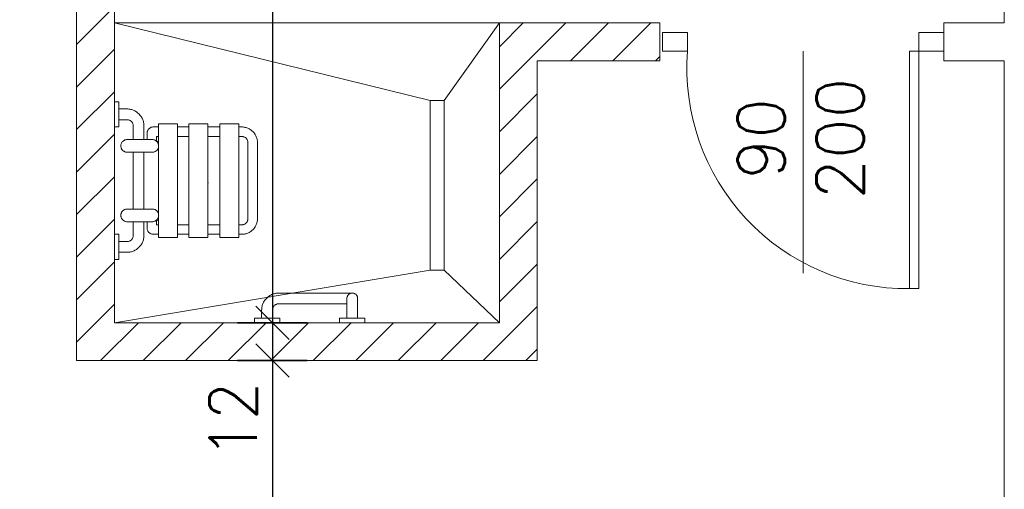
# Model space of a CAD drawing. Header units: millimetres. Extents: x -37273 to 136949, y -1495242345 to -598.
# Tile 36 of 53: x 55978 to 56290, y -16571 to -16422. Entities that reach past the tile are written whole.
import ezdxf

# ---------------------------------------------------------------- set-up
doc = ezdxf.new("R2010")
doc.units = ezdxf.units.MM
for name, color, linetype, lineweight in [('002_Medium_1 10', 251, 'Continuous', 0), ('A-DRZ', 3, 'Continuous', 13), ('A-OKN', 3, 'Continuous', 13), ('wymiarowannie', 253, 'Continuous', 5)]:
    doc.layers.add(name, color=color, linetype=linetype, lineweight=lineweight)
doc.layers.add('wym', color=1, linetype='Continuous')
doc.layers.add('ściana', color=7, linetype='Continuous')
doc.styles.get("Standard").update_dxf_attribs({"font": 'arial.ttf'})
doc.styles.add('WYM_50', font='simplex.shx', dxfattribs={"width": 0.95})
doc.dimstyles.new('50', dxfattribs={"dimtxt": 15, "dimasz": 0.15, "dimexe": 13, "dimexo": 30, "dimgap": 5, "dimtad": 1, "dimdec": 0, "dimrnd": 0.5, "dimzin": 1, "dimdsep": 46, "dimtxsty": 'WYM_50', "dimblk": 'A', "dimcen": 3, "dimdle": 5, "dimse1": 1, "dimse2": 1, "dimclrd": 256, "dimclre": 256, "dimclrt": 2, "dimaunit": 1, "dimadec": 0, "dimazin": 0, "dimtfac": 0.32, "dimtdec": 0, "dimtix": 1, "dimtmove": 1, "dimatfit": 3, "dimldrblk": 'A', "dimfxl": 1, "dimtvp": 0.08, "dimtolj": 1, "dimtzin": 1, "dimarcsym": 0})

# ---------------------------------------------------------------- blocks, each defined once
blk = doc.blocks.new('DRZWI80')
at = {"layer": 'A-DRZ', "extrusion": (0, 0, -1)}
for points in [[(-63186.49, 25780.28), (-63183.49, 25780.28), (-63183.49, 25856.28)], [(-63186.49, 25856.28), (-63183.49, 25856.28)]]:
    blk.add_lwpolyline(points, dxfattribs=at)
at = {"layer": 'A-DRZ'}
for points in [[(63186.49, 25780.28), (63186.49, 25856.28)], [(63149.49, 25780.28), (63149.49, 25851.36)]]:
    blk.add_lwpolyline(points, dxfattribs=at)
for points in [[(63104.49, 25774.28), (63104.49, 25780.28), (63112.49, 25780.28), (63112.49, 25774.28)], [(63194.49, 25774.28), (63194.49, 25780.28), (63186.49, 25780.28), (63186.49, 25774.28)]]:
    blk.add_lwpolyline(points, close=True, dxfattribs=at)
at = {"layer": 'A-DRZ', "color": 1}
blk.add_arc((63182.77, 25785.79), 70.49, 89.4084, 184.4877, dxfattribs=at)
blk = doc.blocks.new('GFT43')
at = {"layer": 'A-DRZ'}
blk.add_blockref('DRZWI80', (-63194.49, -25774.28), dxfattribs=at)
blk = doc.blocks.new('A')
at = {"color": 1, "linetype": 'Continuous'}
blk.add_line((0, 73.6), (0, -73.6), dxfattribs=at)
at = {"color": 7, "linetype": 'Continuous'}
blk.add_line((-35.3, -35.3), (35.3, 35.3), dxfattribs=at)
blk = doc.blocks.new('*D2162')
at = {"layer": 'Defpoints', "color": 0, "lineweight": 13, "ltscale": 3}
for p in [(56078.16, -16235.38), (56058.12, -16518.38), (56078.16, -16518.38)]:
    blk.add_point(p, dxfattribs=at)
at = {"layer": 'wym', "lineweight": -2}
blk.add_line((56058.12, -16235.53), (56058.12, -16518.23), dxfattribs=at)
at = {"layer": 'wym', "lineweight": -2, "ltscale": 3, "xscale": 0.15, "yscale": 0.15, "zscale": 0.15}
for p, rotation in [((56058.12, -16235.38), 90), ((56058.12, -16518.38), 270)]:
    blk.add_blockref('A', p, dxfattribs=dict(at, rotation=rotation))
at = {"layer": 'wym', "color": 2, "ltscale": 3, "insert": (56045.62, -16376.88), "char_height": 15, "attachment_point": 5, "rotation": 90, "style": 'WYM_50'}
blk.add_mtext('\\A1;283', dxfattribs=at)
blk = doc.blocks.new('*D2163')
at = {"layer": 'Defpoints', "color": 0, "lineweight": 13, "ltscale": 3}
for p in [(56078.16, -16518.38), (56058.12, -16530.38), (56078.16, -16530.38)]:
    blk.add_point(p, dxfattribs=at)
at = {"layer": 'wym', "lineweight": -2}
for p, q in [((56058.12, -16518.53), (56058.12, -16530.23)), ((56058.12, -16530.38), (56058.12, -16564.46))]:
    blk.add_line(p, q, dxfattribs=at)
at = {"layer": 'wym', "lineweight": -2, "ltscale": 3, "xscale": 0.15, "yscale": 0.15, "zscale": 0.15}
for p, rotation in [((56058.12, -16518.38), 90), ((56058.12, -16530.38), 270)]:
    blk.add_blockref('A', p, dxfattribs=dict(at, rotation=rotation))
at = {"layer": 'wym', "color": 2, "ltscale": 3, "insert": (56045.62, -16549.28), "char_height": 15, "attachment_point": 5, "rotation": 90, "style": 'WYM_50'}
blk.add_mtext('\\A1;12', dxfattribs=at)
blk = doc.blocks.new('*D2164')
at = {"layer": 'Defpoints', "color": 0, "lineweight": 13, "ltscale": 3}
for p in [(56075.22, -16530.38), (56058.12, -16999.38), (56075.22, -16999.38)]:
    blk.add_point(p, dxfattribs=at)
at = {"layer": 'wym', "lineweight": -2}
blk.add_line((56058.12, -16530.53), (56058.12, -16999.23), dxfattribs=at)
at = {"layer": 'wym', "lineweight": -2, "ltscale": 3, "xscale": 0.15, "yscale": 0.15, "zscale": 0.15}
for p, rotation in [((56058.12, -16530.38), 90), ((56058.12, -16999.38), 270)]:
    blk.add_blockref('A', p, dxfattribs=dict(at, rotation=rotation))
at = {"layer": 'wym', "color": 2, "ltscale": 3, "insert": (56045.62, -16764.88), "char_height": 15, "attachment_point": 5, "rotation": 90, "style": 'WYM_50'}
blk.add_mtext('\\A1;469', dxfattribs=at)

msp = doc.modelspace()

# ---------------------------------------------------------------- hatches: boundary and pattern name
at = {"layer": 'wymiarowannie', "lineweight": 13, "ltscale": 3}
h = msp.add_hatch(dxfattribs=at)
h.set_pattern_fill('ANSI31', color=5, scale=3)
h.set_pattern_definition([(45, (55961.015, -16869.378), (-6.73519, 6.73519), [])])
h.paths.add_polyline_path([(55961.02, -16212.88), (55961.02, -16235.38), (55996.02, -16235.38), (55996.02, -16530.38), (56142.02, -16530.38), (56142.02, -16435.38), (56180.82, -16435.38), (56180.82, -16423.38), (56130.02, -16423.38), (56130.02, -16518.38), (56008.02, -16518.38), (56008.02, -16235.38), (56187.07, -16235.38), (56187.07, -16212.88)])

# ---------------------------------------------------------------- linework, layer by layer
at = {"layer": '002_Medium_1 10'}
for p, q in [((56108.1, -16448), (56008.02, -16423.38)), ((56130.02, -16423.38), (56112.5, -16448)), ((56108.1, -16501.7), (56008.02, -16518.38)), ((56112.5, -16501.7), (56130.02, -16518.38))]:
    msp.add_line(p, q, dxfattribs=at)
msp.add_lwpolyline([(56130.02, -16423.38), (56008.02, -16423.38)], dxfattribs=at)
msp.add_lwpolyline([(56112.5, -16448), (56108.1, -16448), (56108.1, -16501.7), (56112.5, -16501.7)], close=True, dxfattribs=at)
at = {"layer": 'A-OKN'}
for points in [[(56008.02, -16448.37), (56009.4, -16448.37)], [(56009.4, -16456.38), (56009.4, -16448.37)], [(56009.4, -16450.68), (56012.02, -16450.68)], [(56017.4, -16456.09), (56017.4, -16455.79), (56017.38, -16455.5), (56017.35, -16455.21), (56017.27, -16454.92), (56017.22, -16454.63), (56017.14, -16454.36), (56017.03, -16454.07), (56016.9, -16453.8), (56016.79, -16453.54), (56016.63, -16453.3), (56016.47, -16453.04), (56016.31, -16452.8), (56016.13, -16452.59), (56015.92, -16452.35), (56015.73, -16452.16), (56015.49, -16451.95), (56015.28, -16451.76), (56015.04, -16451.61), (56014.8, -16451.45), (56014.54, -16451.31), (56014.27, -16451.18), (56014.01, -16451.05), (56013.74, -16450.97), (56013.45, -16450.86), (56013.16, -16450.81), (56012.87, -16450.76), (56012.6, -16450.7), (56012.31, -16450.68), (56012.02, -16450.68)], [(56009.4, -16454.07), (56012.02, -16454.07)], [(56014.01, -16456.09), (56014.01, -16455.9), (56013.98, -16455.72), (56013.93, -16455.56), (56013.87, -16455.4), (56013.82, -16455.24), (56013.74, -16455.08), (56013.64, -16454.92), (56013.53, -16454.79), (56013.43, -16454.66), (56013.29, -16454.55), (56013.16, -16454.44), (56013, -16454.34), (56012.84, -16454.26), (56012.68, -16454.2), (56012.52, -16454.15), (56012.36, -16454.1), (56012.18, -16454.07), (56012.02, -16454.07)], [(56008.02, -16456.38), (56009.4, -16456.38)], [(56014.01, -16456.09), (56014.01, -16460.38)], [(56017.4, -16456.09), (56017.4, -16460.38)], [(56020.37, -16456.38), (56020.21, -16456.38), (56020.03, -16456.4), (56019.87, -16456.43), (56019.68, -16456.48), (56019.52, -16456.56), (56019.37, -16456.64), (56019.23, -16456.75), (56019.1, -16456.85), (56018.97, -16456.96), (56018.83, -16457.09), (56018.73, -16457.23), (56018.65, -16457.39), (56018.57, -16457.52), (56018.49, -16457.68), (56018.44, -16457.86), (56018.41, -16458.02), (56018.38, -16458.21), (56018.38, -16458.37)], [(56022.04, -16456.38), (56020.37, -16456.38)], [(56022.04, -16455.37), (56022.04, -16491.38)], [(56028.06, -16455.37), (56022.04, -16455.37)], [(56028.06, -16455.37), (56028.06, -16491.38)], [(56031.64, -16456.38), (56028.06, -16456.38)], [(56031.64, -16455.37), (56031.64, -16491.38)], [(56037.66, -16455.37), (56031.64, -16455.37)], [(56037.66, -16455.37), (56037.66, -16491.38)], [(56041.45, -16456.38), (56037.66, -16456.38)], [(56041.45, -16455.37), (56041.45, -16491.38)], [(56047.48, -16455.37), (56041.45, -16455.37)], [(56047.48, -16455.37), (56047.48, -16491.38)], [(56048.35, -16456.38), (56047.48, -16456.38)], [(56053.36, -16461.36), (56053.36, -16461.1), (56053.34, -16460.81), (56053.28, -16460.54), (56053.23, -16460.25), (56053.18, -16459.98), (56053.07, -16459.72), (56052.99, -16459.46), (56052.86, -16459.22), (56052.72, -16458.95), (56052.59, -16458.71), (56052.43, -16458.47), (56052.28, -16458.26), (56052.09, -16458.05), (56051.9, -16457.84), (56051.69, -16457.65), (56051.48, -16457.47), (56051.24, -16457.31), (56051.03, -16457.15), (56050.76, -16456.99), (56050.52, -16456.88), (56050.26, -16456.75), (56050.02, -16456.64), (56049.73, -16456.56), (56049.46, -16456.51), (56049.2, -16456.46), (56048.91, -16456.4), (56048.64, -16456.38), (56048.35, -16456.38)], [(56012.05, -16460.38), (56011.89, -16460.38), (56011.7, -16460.41), (56011.54, -16460.44), (56011.38, -16460.49), (56011.23, -16460.57), (56011.07, -16460.65), (56010.9, -16460.73), (56010.77, -16460.83), (56010.64, -16460.96), (56010.54, -16461.1), (56010.43, -16461.23), (56010.32, -16461.36), (56010.24, -16461.52), (56010.16, -16461.68), (56010.14, -16461.87), (56010.08, -16462.03), (56010.06, -16462.21), (56010.06, -16462.56), (56010.08, -16462.71), (56010.14, -16462.9), (56010.16, -16463.06), (56010.24, -16463.22), (56010.32, -16463.38), (56010.43, -16463.51), (56010.54, -16463.67), (56010.64, -16463.78), (56010.77, -16463.91), (56010.9, -16464.02), (56011.07, -16464.09), (56011.23, -16464.17), (56011.38, -16464.25), (56011.54, -16464.31), (56011.7, -16464.33), (56011.89, -16464.36), (56012.05, -16464.39)], [(56020.06, -16460.38), (56012.05, -16460.38)], [(56018.38, -16460.38), (56018.38, -16458.37)], [(56020.06, -16464.39), (56020.21, -16464.36), (56020.4, -16464.33), (56020.56, -16464.31), (56020.72, -16464.25), (56020.9, -16464.17), (56021.04, -16464.09), (56021.19, -16464.02), (56021.33, -16463.91), (56021.46, -16463.78), (56021.57, -16463.67), (56021.67, -16463.51), (56021.78, -16463.38), (56021.86, -16463.22), (56021.94, -16463.06), (56021.99, -16462.9), (56022.02, -16462.71), (56022.04, -16462.56), (56022.04, -16462.21), (56022.02, -16462.03), (56021.99, -16461.87), (56021.94, -16461.68), (56021.86, -16461.52), (56021.78, -16461.36), (56021.67, -16461.23), (56021.57, -16461.1), (56021.46, -16460.96), (56021.33, -16460.83), (56021.19, -16460.73), (56021.04, -16460.65), (56020.9, -16460.57), (56020.72, -16460.49), (56020.56, -16460.44), (56020.4, -16460.41), (56020.21, -16460.38), (56020.06, -16460.38)], [(56022.04, -16459.37), (56021.38, -16459.37)], [(56021.38, -16459.37), (56021.38, -16460.89)], [(56022.04, -16461.23), (56021.43, -16460.91)], [(56022.04, -16459.56), (56021.65, -16459.37)], [(56031.64, -16459.37), (56028.06, -16459.37)], [(56041.45, -16459.37), (56037.66, -16459.37)], [(56048.35, -16459.37), (56047.48, -16459.37)], [(56050.36, -16461.36), (56050.34, -16461.21), (56050.34, -16461.02), (56050.29, -16460.86), (56050.23, -16460.7), (56050.18, -16460.54), (56050.1, -16460.38), (56049.99, -16460.22), (56049.89, -16460.09), (56049.78, -16459.96), (56049.65, -16459.85), (56049.52, -16459.75), (56049.36, -16459.64), (56049.2, -16459.56), (56049.04, -16459.51), (56048.88, -16459.46), (56048.7, -16459.4), (56048.54, -16459.37), (56048.35, -16459.37)], [(56050.36, -16461.36), (56050.36, -16485.39)], [(56053.36, -16461.36), (56053.36, -16485.39)], [(56020.06, -16464.39), (56012.05, -16464.39)], [(56014.01, -16464.39), (56014.01, -16482.37)], [(56017.4, -16482.37), (56017.4, -16464.39)], [(56037.82, -16474.04), (56037.66, -16474.06)], [(56012.05, -16482.37), (56011.89, -16482.39), (56011.7, -16482.42), (56011.54, -16482.45), (56011.38, -16482.5), (56011.23, -16482.55), (56011.07, -16482.66), (56010.9, -16482.74), (56010.77, -16482.84), (56010.64, -16482.95), (56010.54, -16483.08), (56010.43, -16483.24), (56010.32, -16483.37), (56010.24, -16483.53), (56010.16, -16483.69), (56010.14, -16483.85), (56010.08, -16484.04), (56010.06, -16484.19), (56010.06, -16484.54), (56010.08, -16484.72), (56010.14, -16484.89), (56010.16, -16485.07), (56010.24, -16485.23), (56010.32, -16485.39), (56010.43, -16485.52), (56010.54, -16485.66), (56010.64, -16485.79), (56010.77, -16485.92), (56010.9, -16486.02), (56011.07, -16486.1), (56011.23, -16486.19), (56011.38, -16486.26), (56011.54, -16486.32), (56011.7, -16486.34), (56011.89, -16486.37), (56012.05, -16486.37)], [(56020.06, -16482.37), (56012.05, -16482.37)], [(56020.06, -16486.37), (56020.21, -16486.37), (56020.4, -16486.34), (56020.56, -16486.32), (56020.72, -16486.26), (56020.9, -16486.19), (56021.04, -16486.1), (56021.19, -16486.02), (56021.33, -16485.92), (56021.46, -16485.79), (56021.57, -16485.66), (56021.67, -16485.52), (56021.78, -16485.39), (56021.86, -16485.23), (56021.94, -16485.07), (56021.99, -16484.89), (56022.02, -16484.72), (56022.04, -16484.54), (56022.04, -16484.19), (56022.02, -16484.04), (56021.99, -16483.85), (56021.94, -16483.69), (56021.86, -16483.53), (56021.78, -16483.37), (56021.67, -16483.24), (56021.57, -16483.08), (56021.46, -16482.95), (56021.33, -16482.84), (56021.19, -16482.74), (56021.04, -16482.66), (56020.9, -16482.55), (56020.72, -16482.5), (56020.56, -16482.45), (56020.4, -16482.42), (56020.21, -16482.39), (56020.06, -16482.37)], [(56031.64, -16481.31), (56031.59, -16481.33)], [(56022.04, -16485.76), (56021.38, -16486.1)], [(56021.38, -16487.38), (56021.38, -16485.87)], [(56048.35, -16490.37), (56048.64, -16490.37), (56048.91, -16490.35), (56049.2, -16490.3), (56049.46, -16490.24), (56049.73, -16490.19), (56050.02, -16490.11), (56050.26, -16490), (56050.52, -16489.87), (56050.76, -16489.77), (56051.03, -16489.61), (56051.24, -16489.45), (56051.48, -16489.29), (56051.69, -16489.1), (56051.9, -16488.92), (56052.09, -16488.7), (56052.28, -16488.49), (56052.43, -16488.28), (56052.59, -16488.04), (56052.72, -16487.8), (56052.86, -16487.54), (56052.99, -16487.3), (56053.07, -16487.03), (56053.18, -16486.77), (56053.23, -16486.48), (56053.28, -16486.21), (56053.34, -16485.94), (56053.36, -16485.66), (56053.36, -16485.39)], [(56048.35, -16487.38), (56048.54, -16487.38), (56048.7, -16487.35), (56048.88, -16487.3), (56049.04, -16487.25), (56049.2, -16487.19), (56049.36, -16487.11), (56049.52, -16487), (56049.65, -16486.9), (56049.78, -16486.79), (56049.89, -16486.66), (56049.99, -16486.53), (56050.1, -16486.37), (56050.18, -16486.21), (56050.23, -16486.05), (56050.29, -16485.89), (56050.34, -16485.73), (56050.34, -16485.55), (56050.36, -16485.39)], [(56020.06, -16486.37), (56012.05, -16486.37)], [(56014.01, -16490.67), (56014.01, -16486.37)], [(56017.4, -16490.67), (56017.4, -16486.37)], [(56018.38, -16488.38), (56018.38, -16486.37)], [(56018.38, -16488.38), (56018.38, -16488.55), (56018.41, -16488.73), (56018.44, -16488.89), (56018.49, -16489.05), (56018.57, -16489.23), (56018.65, -16489.37), (56018.73, -16489.52), (56018.83, -16489.66), (56018.97, -16489.79), (56019.1, -16489.9), (56019.23, -16490), (56019.37, -16490.11), (56019.52, -16490.19), (56019.68, -16490.27), (56019.87, -16490.32), (56020.03, -16490.35), (56020.21, -16490.37), (56020.37, -16490.37)], [(56022.04, -16487.38), (56021.38, -16487.38)], [(56031.64, -16487.38), (56028.06, -16487.38)], [(56041.45, -16487.38), (56037.66, -16487.38)], [(56048.35, -16487.38), (56047.48, -16487.38)], [(56008.02, -16490.37), (56009.4, -16490.37)], [(56009.4, -16490.37), (56009.4, -16498.38)], [(56012.02, -16492.68), (56012.18, -16492.68), (56012.36, -16492.66), (56012.52, -16492.6), (56012.68, -16492.55), (56012.84, -16492.5), (56013, -16492.42), (56013.16, -16492.31), (56013.29, -16492.2), (56013.43, -16492.1), (56013.53, -16491.97), (56013.64, -16491.83), (56013.74, -16491.67), (56013.82, -16491.51), (56013.87, -16491.36), (56013.93, -16491.2), (56013.98, -16491.04), (56014.01, -16490.85), (56014.01, -16490.67)], [(56012.02, -16496.08), (56012.31, -16496.08), (56012.6, -16496.05), (56012.87, -16495.99), (56013.16, -16495.94), (56013.45, -16495.89), (56013.74, -16495.78), (56014.01, -16495.7), (56014.27, -16495.57), (56014.54, -16495.44), (56014.8, -16495.31), (56015.04, -16495.15), (56015.28, -16494.99), (56015.49, -16494.8), (56015.73, -16494.59), (56015.92, -16494.38), (56016.13, -16494.17), (56016.31, -16493.95), (56016.47, -16493.72), (56016.63, -16493.45), (56016.79, -16493.21), (56016.9, -16492.95), (56017.03, -16492.68), (56017.14, -16492.39), (56017.22, -16492.12), (56017.27, -16491.83), (56017.35, -16491.54), (56017.38, -16491.25), (56017.4, -16490.96), (56017.4, -16490.67)], [(56022.04, -16490.37), (56020.37, -16490.37)], [(56028.06, -16491.38), (56022.04, -16491.38)], [(56031.64, -16490.37), (56028.06, -16490.37)], [(56037.66, -16491.38), (56031.64, -16491.38)], [(56041.45, -16490.37), (56037.66, -16490.37)], [(56047.48, -16491.38), (56041.45, -16491.38)], [(56041.67, -16491.38), (56041.69, -16491.38)], [(56048.35, -16490.37), (56047.48, -16490.37)], [(56009.4, -16492.68), (56012.02, -16492.68)], [(56008.02, -16498.38), (56009.4, -16498.38)], [(56009.4, -16496.08), (56012.02, -16496.08)], [(56060.1, -16508.99), (56059.81, -16508.99), (56059.51, -16509.02), (56059.22, -16509.04), (56058.93, -16509.1), (56058.67, -16509.18), (56058.37, -16509.26), (56058.11, -16509.36), (56057.84, -16509.47), (56057.58, -16509.6), (56057.31, -16509.76), (56057.07, -16509.92), (56056.84, -16510.08), (56056.6, -16510.26), (56056.39, -16510.45), (56056.17, -16510.66), (56055.99, -16510.87), (56055.8, -16511.11), (56055.64, -16511.35), (56055.48, -16511.59), (56055.32, -16511.85), (56055.19, -16512.12), (56055.09, -16512.38), (56054.98, -16512.65), (56054.9, -16512.94), (56054.82, -16513.21), (56054.77, -16513.5), (56054.74, -16513.79), (56054.71, -16514.08), (56054.69, -16514.37)], [(56060.1, -16508.99), (56083.41, -16508.99)], [(56085.1, -16510.69), (56085.1, -16510.5), (56085.08, -16510.34), (56085.05, -16510.18), (56085, -16510.03), (56084.92, -16509.87), (56084.84, -16509.73), (56084.73, -16509.6), (56084.63, -16509.47), (56084.49, -16509.36), (56084.36, -16509.26), (56084.23, -16509.18), (56084.07, -16509.1), (56083.91, -16509.04), (56083.75, -16509.02), (56083.59, -16508.99), (56083.25, -16508.99), (56083.09, -16509.02), (56082.93, -16509.04), (56082.77, -16509.1), (56082.61, -16509.18), (56082.48, -16509.26), (56082.34, -16509.36), (56082.21, -16509.47), (56082.11, -16509.6), (56082, -16509.73), (56081.92, -16509.87), (56081.84, -16510.03), (56081.79, -16510.18), (56081.73, -16510.34), (56081.71, -16510.5), (56081.71, -16510.69)], [(56081.71, -16516.97), (56081.71, -16510.69)], [(56085.1, -16516.97), (56085.1, -16510.69)], [(56060.1, -16512.38), (56059.94, -16512.38), (56059.75, -16512.41), (56059.59, -16512.44), (56059.41, -16512.49), (56059.25, -16512.57), (56059.09, -16512.65), (56058.95, -16512.73), (56058.82, -16512.83), (56058.69, -16512.97), (56058.56, -16513.1), (56058.45, -16513.23), (56058.37, -16513.37), (56058.29, -16513.52), (56058.21, -16513.68), (56058.16, -16513.87), (56058.14, -16514.03), (56058.11, -16514.21), (56058.11, -16514.37)], [(56060.1, -16512.38), (56081.71, -16512.38)], [(56060.42, -16516.97), (56052.41, -16516.97)], [(56052.41, -16518.38), (56052.41, -16516.97)], [(56054.69, -16516.97), (56054.69, -16514.37)], [(56058.11, -16516.97), (56058.11, -16514.37)], [(56060.42, -16518.38), (56060.42, -16516.97)], [(56079.4, -16516.97), (56087.41, -16516.97)], [(56079.4, -16518.38), (56079.4, -16516.97)], [(56087.41, -16518.38), (56087.41, -16516.97)]]:
    msp.add_lwpolyline(points, dxfattribs=at)
at = {"layer": 'wymiarowannie', "color": 1, "lineweight": 13, "ltscale": 3}
msp.add_line((56180.82, -16435.38), (56180.82, -16423.38), dxfattribs=at)
at = {"layer": 'ściana', "lineweight": 13, "ltscale": 3}
for p, q in [((55996.02, -16235.38), (55996.02, -16530.38)), ((56008.02, -16235.38), (56008.02, -16518.38)), ((56290.02, -16235.38), (56290.02, -16423.38)), ((56130.02, -16423.38), (56180.82, -16423.38)), ((56130.02, -16518.38), (56130.02, -16423.38)), ((56270.82, -16423.38), (56290.02, -16423.38)), ((56270.82, -16435.38), (56270.82, -16423.38)), ((56142.02, -16530.38), (56142.02, -16435.38)), ((56142.02, -16435.38), (56180.82, -16435.38)), ((56270.82, -16435.38), (56290.02, -16435.38)), ((56290.02, -16435.38), (56290.02, -16679.38)), ((56008.02, -16518.38), (56130.02, -16518.38)), ((55996.02, -16530.38), (56142.02, -16530.38)), ((55996.02, -16530.38), (56142.02, -16530.38))]:
    msp.add_line(p, q, dxfattribs=at)

# ---------------------------------------------------------------- block references
at = {"layer": 'A-DRZ', "xscale": -0.9900000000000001, "yscale": 0.9900000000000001, "zscale": 0.9900000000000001, "rotation": 180}
msp.add_blockref('GFT43', (56270.82, -16426.41), dxfattribs=at)

# ---------------------------------------------------------------- texts
at = {"layer": 'A-DRZ', "insert": (56225.46, -16460.08), "char_height": 15, "attachment_point": 5, "rotation": 90}
msp.add_mtext('{\\Fsimplex.shx|c238;90\\P\\Fsimplex.shx|c0;2\\Fsimplex.shx|c238;00}', dxfattribs=at)

# ---------------------------------------------------------------- dimensions: what is measured, and where the dimension line sits
at = {"layer": 'wym'}
for base, p1, p2, picture, middle in [((56058.12, -16518.38), (56078.16, -16235.38), (56078.16, -16518.38), '*D2162', (56045.62, -16376.88)), ((56058.12, -16999.38), (56075.22, -16530.38), (56075.22, -16999.38), '*D2164', (56045.62, -16764.88))]:
    dim = msp.add_linear_dim(base=base, p1=p1, p2=p2, angle=90, dimstyle='50', override={"dimblk": 'A', "dimfxl": 0, "dimarcsym": 1}, dxfattribs=at)
    dim.commit()
    dim.dimension.update_dxf_attribs({"geometry": picture, "text_midpoint": middle})
dim = msp.add_linear_dim(base=(56058.12, -16530.38), p1=(56078.16, -16518.38), p2=(56078.16, -16530.38), angle=90, dimstyle='50', override={"dimblk": 'A', "dimfxl": 0, "dimarcsym": 1}, dxfattribs=at)
dim.commit()
dim.dimension.update_dxf_attribs({"geometry": '*D2163', "text_midpoint": (56058.12, -16549.28), "dimtype": 160})

doc.saveas('drawing.dxf')
